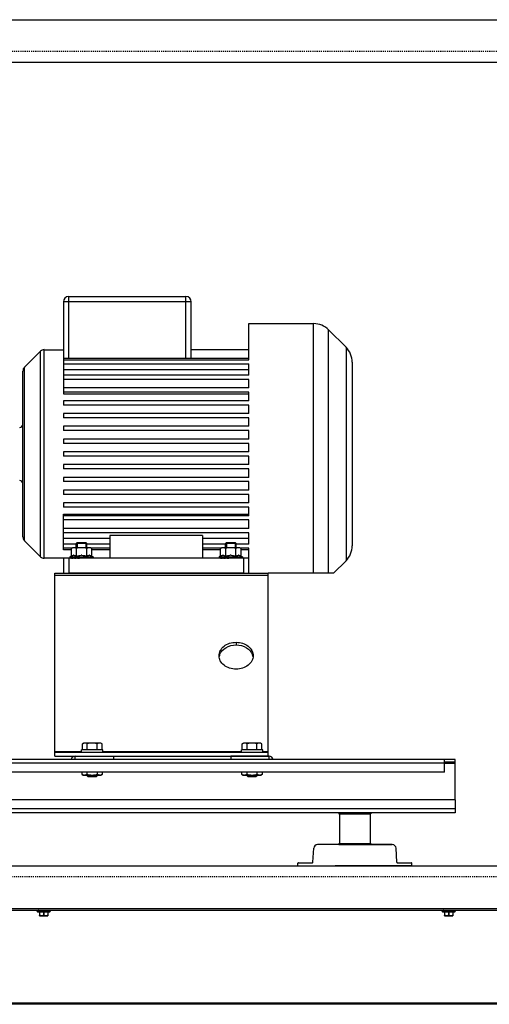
# Model space of a CAD drawing. Header units: millimetres. Extents: x -56303 to -45239, y -20463 to -4540.
# Tile 159 of 256: x -49496 to -49452, y -15368 to -15276. Entities that reach past the tile are written whole.
import ezdxf

# ---------------------------------------------------------------- set-up
doc = ezdxf.new("R2010")
doc.units = ezdxf.units.MM
doc.linetypes.add('Dashed3cust', pattern=[2, 1, -1])
doc.layers.add('_HVAC_podkład', color=8, linetype='Continuous')
doc.layers.add('_HVAC_urzadzenia', color=220, linetype='Continuous', lineweight=35)

# ---------------------------------------------------------------- blocks, each defined once
blk = doc.blocks.new('A$C69557CD5')
at = {"lineweight": -3}
for p, q in [((384.56, 925), (2974.56, 925)), ((386.56, 885), (2972.56, 885)), ((386.56, 130), (2972.56, 130)), ((384.56, 90), (2974.56, 90))]:
    blk.add_line(p, q, dxfattribs=at)
at = {"linetype": 'Dashed3cust', "lineweight": -3}
for p, q in [((1149.68, 895.31), (1844.44, 895.31)), ((1844.44, 119.69), (1149.68, 119.69))]:
    blk.add_line(p, q, dxfattribs=at)
at = {"linetype": 'Continuous', "lineweight": -3}
for p, q in [((1318.07, 660), (1318.07, 573.49)), ((1438.07, 660), (1318.07, 660)), ((1323.07, 606.91), (1323.07, 665)), ((1323.07, 665), (1433.07, 665)), ((1433.07, 606.91), (1433.07, 665)), ((1438.07, 606.91), (1438.07, 660)), ((1492.07, 605.52), (1492.07, 639.5)), ((1492.07, 639.5), (1552.79, 639.5)), ((1552.79, 405), (1552.79, 639.5)), ((1566.93, 633.64), (1583.21, 617.36)), ((1566.93, 405), (1566.93, 633.64)), ((1296.61, 613.54), (1281.54, 598.46)), ((1296.61, 420.46), (1296.61, 613.54)), ((1300.14, 419), (1300.14, 615)), ((1300.14, 615), (1318.07, 615)), ((1492.07, 615), (1438.07, 615)), ((1583.21, 617.36), (1583.21, 416.64)), ((1318.07, 606.91), (1492.07, 606.91)), ((1318.07, 605.52), (1492.07, 605.52)), ((1318.07, 601.67), (1492.07, 601.67)), ((1492.07, 591), (1492.07, 601.67)), ((1589.07, 603.22), (1589.07, 430.78)), ((1280.07, 439.07), (1280.07, 594.93)), ((1281.54, 435.54), (1281.54, 598.46)), ((1318.07, 596.31), (1492.07, 596.31)), ((1492.07, 591), (1318.07, 591)), ((1492.07, 587), (1318.07, 587)), ((1492.07, 579), (1492.07, 587)), ((1492.07, 579), (1318.07, 579)), ((1492.07, 575), (1318.07, 575)), ((1492.07, 567), (1492.07, 575)), ((1318.07, 573.49), (1492.07, 573.49)), ((1318.07, 567), (1318.07, 563)), ((1492.07, 567), (1318.07, 567)), ((1492.07, 563), (1318.07, 563)), ((1318.07, 555), (1318.07, 551)), ((1492.07, 555), (1318.07, 555)), ((1492.07, 555), (1492.07, 563)), ((1492.07, 551), (1318.07, 551)), ((1492.07, 543), (1492.07, 551)), ((1318.07, 543), (1318.07, 539)), ((1492.07, 543), (1318.07, 543)), ((1492.07, 539), (1318.07, 539)), ((1492.07, 531), (1492.07, 539)), ((1318.07, 531), (1318.07, 527)), ((1492.07, 531), (1318.07, 531)), ((1492.07, 527), (1318.07, 527)), ((1318.07, 519), (1318.07, 515)), ((1492.07, 519), (1318.07, 519)), ((1492.07, 519), (1492.07, 527)), ((1492.07, 515), (1318.07, 515)), ((1492.07, 507), (1492.07, 515)), ((1492.07, 507), (1318.07, 507)), ((1318.07, 507), (1318.07, 503)), ((1492.07, 503), (1318.07, 503)), ((1492.07, 495), (1492.07, 503)), ((1492.07, 495), (1318.07, 495)), ((1318.07, 495), (1318.07, 491)), ((1492.07, 491), (1318.07, 491)), ((1492.07, 483), (1492.07, 491)), ((1492.07, 483), (1318.07, 483)), ((1318.07, 483), (1318.07, 479)), ((1492.07, 479), (1318.07, 479)), ((1492.07, 471), (1492.07, 479)), ((1492.07, 471), (1318.07, 471)), ((1318.07, 471), (1318.07, 467)), ((1492.07, 467), (1318.07, 467)), ((1492.07, 459), (1492.07, 467)), ((1318.07, 460.51), (1492.07, 460.51)), ((1318.07, 427.09), (1318.07, 460.51)), ((1492.07, 459), (1318.07, 459)), ((1492.07, 455), (1318.07, 455)), ((1492.07, 447), (1492.07, 455)), ((1492.07, 447), (1318.07, 447)), ((1296.61, 420.46), (1281.54, 435.54)), ((1492.07, 443), (1318.07, 443)), ((1361.57, 437.69), (1318.07, 437.69)), ((1448.57, 440.3), (1361.57, 440.3)), ((1361.57, 440.3), (1361.57, 419)), ((1448.57, 440.3), (1448.57, 419)), ((1492.07, 437.69), (1448.57, 437.69)), ((1492.07, 432.33), (1492.07, 443)), ((1330.07, 432.33), (1318.07, 432.33)), ((1325.84, 428.48), (1318.07, 428.48)), ((1325.26, 427.09), (1318.07, 427.09)), ((1325.26, 428.14), (1326.57, 428.9)), ((1325.26, 428.14), (1325.26, 421.05)), ((1343.57, 428.9), (1326.57, 428.9)), ((1330.07, 433), (1331.07, 434)), ((1340.07, 433), (1330.07, 433)), ((1330.07, 428.9), (1330.07, 433)), ((1330.16, 428.14), (1330.16, 421.05)), ((1331.07, 434), (1339.07, 434)), ((1331.07, 434), (1331.07, 428.9)), ((1339.07, 434), (1339.07, 428.9)), ((1340.07, 433), (1339.07, 434)), ((1339.98, 421.05), (1339.98, 428.14)), ((1340.07, 428.9), (1340.07, 433)), ((1361.57, 432.33), (1340.07, 432.33)), ((1344.89, 428.14), (1343.57, 428.9)), ((1361.57, 428.48), (1344.3, 428.48)), ((1344.89, 421.05), (1344.89, 428.14)), ((1361.57, 427.09), (1344.89, 427.09)), ((1470.07, 432.33), (1448.57, 432.33)), ((1465.84, 428.48), (1448.57, 428.48)), ((1465.26, 427.09), (1448.57, 427.09)), ((1465.26, 428.14), (1466.57, 428.9)), ((1465.26, 428.14), (1465.26, 421.05)), ((1483.57, 428.9), (1466.57, 428.9)), ((1470.07, 433), (1471.07, 434)), ((1470.07, 428.9), (1470.07, 433)), ((1480.07, 433), (1470.07, 433)), ((1470.16, 428.14), (1470.16, 421.05)), ((1471.07, 434), (1471.07, 428.9)), ((1471.07, 434), (1479.07, 434)), ((1479.07, 434), (1479.07, 428.9)), ((1480.07, 433), (1479.07, 434)), ((1479.98, 421.05), (1479.98, 428.14)), ((1480.07, 428.9), (1480.07, 433)), ((1492.07, 432.33), (1480.07, 432.33)), ((1484.89, 428.14), (1483.57, 428.9)), ((1492.07, 428.48), (1484.3, 428.48)), ((1484.89, 421.05), (1484.89, 428.14)), ((1492.07, 427.09), (1484.89, 427.09)), ((1492.07, 405), (1492.07, 428.48)), ((1492.07, 419), (1300.14, 419)), ((1318.07, 419), (1318.07, 405)), ((1323.07, 419), (1323.07, 405)), ((1325.26, 421.05), (1324.17, 420.42)), ((1324.17, 420.42), (1345.97, 420.42)), ((1324.17, 420.42), (1324.17, 419.3)), ((1324.17, 419.3), (1345.97, 419.3)), ((1324.92, 419.3), (1324.92, 419)), ((1325.53, 419.3), (1325.53, 419)), ((1327.3, 419.3), (1327.3, 419)), ((1327.92, 421.8), (1327.5, 421.8)), ((1330, 419.3), (1330, 419)), ((1333.31, 419.3), (1333.31, 419)), ((1335.48, 421.8), (1334.66, 421.8)), ((1336.07, 419.16), (1336.07, 419.01)), ((1336.73, 419.3), (1336.73, 419.25)), ((1336.83, 419.3), (1336.83, 419)), ((1339.84, 419.3), (1339.84, 419.25)), ((1340.15, 419.3), (1340.15, 419)), ((1342.64, 421.8), (1342.23, 421.8)), ((1342.38, 419.3), (1342.38, 419.25)), ((1342.85, 419.3), (1342.85, 419)), ((1344.03, 419.3), (1344.03, 419.25)), ((1344.61, 419.3), (1344.61, 419)), ((1344.89, 421.05), (1345.97, 420.42)), ((1344.91, 419.3), (1344.91, 419.04)), ((1345.22, 419.3), (1345.22, 419)), ((1345.97, 420.42), (1345.97, 419.3)), ((1465.26, 421.05), (1464.17, 420.42)), ((1464.17, 420.42), (1464.17, 419.3)), ((1464.17, 420.42), (1485.97, 420.42)), ((1464.17, 419.3), (1485.97, 419.3)), ((1464.92, 419.3), (1464.92, 419)), ((1465.53, 419.3), (1465.53, 419)), ((1467.3, 419.3), (1467.3, 419)), ((1467.92, 421.8), (1467.5, 421.8)), ((1470, 419.3), (1470, 419)), ((1473.31, 419.3), (1473.31, 419)), ((1475.48, 421.8), (1474.66, 421.8)), ((1476.07, 419.16), (1476.07, 419.01)), ((1476.73, 419.3), (1476.73, 419.25)), ((1476.83, 419.3), (1476.83, 419)), ((1479.84, 419.3), (1479.84, 419.25)), ((1480.15, 419.3), (1480.15, 419)), ((1482.64, 421.8), (1482.23, 421.8)), ((1482.38, 419.3), (1482.38, 419.25)), ((1482.85, 419.3), (1482.85, 419)), ((1484.03, 419.3), (1484.03, 419.25)), ((1484.61, 419.3), (1484.61, 419)), ((1484.89, 421.05), (1485.97, 420.42)), ((1484.91, 419.3), (1484.91, 419.04)), ((1485.22, 419.3), (1485.22, 419)), ((1485.97, 420.42), (1485.97, 419.3)), ((1487.07, 419), (1487.07, 405)), ((1571.57, 405), (1583.21, 416.64)), ((1310.07, 405), (1510.07, 405)), ((1310.07, 233), (1310.07, 405)), ((1310.07, 403.07), (1510.07, 403.07)), ((1487.07, 405), (1323.07, 405)), ((1510.07, 233), (1510.07, 405)), ((1571.57, 405), (1510.07, 405)), ((1480.07, 340.11), (1480.07, 337.65)), ((1335.83, 244.69), (1337.07, 245.4)), ((1335.83, 239), (1335.83, 244.69)), ((1353.07, 245.4), (1337.07, 245.4)), ((1340.45, 239), (1340.45, 244.69)), ((1349.69, 239), (1349.69, 244.69)), ((1354.31, 244.69), (1353.07, 245.4)), ((1354.31, 239), (1354.31, 244.69)), ((1485.83, 244.69), (1487.07, 245.4)), ((1485.83, 239), (1485.83, 244.69)), ((1503.07, 245.4), (1487.07, 245.4)), ((1490.45, 239), (1490.45, 244.69)), ((1499.69, 239), (1499.69, 244.69)), ((1504.31, 244.69), (1503.07, 245.4)), ((1504.31, 239), (1504.31, 244.69)), ((1310.07, 237.39), (1335.07, 237.39)), ((1310.07, 237), (1510.07, 237)), ((1310.07, 233), (1510.07, 233)), ((1329.07, 233), (1365.07, 233)), ((1329.07, 230), (1329.07, 233)), ((1355.07, 239), (1335.07, 239)), ((1335.07, 237), (1335.07, 239)), ((1355.07, 237), (1355.07, 239)), ((1355.07, 237.39), (1485.07, 237.39)), ((1365.07, 233), (1365.07, 230)), ((1511.07, 233), (1475.07, 233)), ((1475.07, 233), (1475.07, 230)), ((1505.07, 239), (1485.07, 239)), ((1485.07, 237), (1485.07, 239)), ((1505.07, 237), (1505.07, 239)), ((1505.07, 237.39), (1510.07, 237.39)), ((1511.07, 230), (1511.07, 233)), ((1675.57, 226.5), (995.57, 226.5)), ((1685.57, 230), (1145.06, 230)), ((1675.57, 218), (1675.57, 230)), ((1685.57, 227.5), (1675.57, 227.5)), ((1675.57, 226.5), (1685.57, 226.5)), ((1685.57, 192), (1685.57, 230)), ((1675.57, 218), (995.57, 218)), ((1335.26, 218), (1335.26, 216.16)), ((1335.26, 216.16), (1336.57, 215.4)), ((1336.57, 215.4), (1353.57, 215.4)), ((1340.07, 215.4), (1340.07, 215)), ((1340.07, 215), (1350.07, 215)), ((1340.07, 215), (1341.07, 214)), ((1340.16, 218), (1340.16, 216.16)), ((1341.07, 214), (1341.07, 215.4)), ((1341.07, 214), (1349.07, 214)), ((1349.07, 214), (1349.07, 215.4)), ((1350.07, 215), (1349.07, 214)), ((1349.98, 216.16), (1349.98, 218)), ((1350.07, 215.4), (1350.07, 215)), ((1354.89, 216.16), (1353.57, 215.4)), ((1354.89, 216.16), (1354.89, 218)), ((1485.26, 218), (1485.26, 216.16)), ((1485.26, 216.16), (1486.57, 215.4)), ((1486.57, 215.4), (1503.57, 215.4)), ((1490.07, 215.4), (1490.07, 215)), ((1490.07, 215), (1500.07, 215)), ((1490.07, 215), (1491.07, 214)), ((1490.16, 218), (1490.16, 216.16)), ((1491.07, 214), (1491.07, 215.4)), ((1491.07, 214), (1499.07, 214)), ((1499.07, 214), (1499.07, 215.4)), ((1500.07, 215), (1499.07, 214)), ((1499.98, 216.16), (1499.98, 218)), ((1500.07, 215.4), (1500.07, 215)), ((1504.89, 216.16), (1503.57, 215.4)), ((1504.89, 216.16), (1504.89, 218)), ((1685.57, 192), (985.57, 192)), ((1685.57, 192), (1685.57, 180)), ((1685.57, 183.5), (985.57, 183.5)), ((1685.57, 180), (985.57, 180)), ((1576.53, 180), (1606.53, 180)), ((1576.53, 180), (1576.53, 179)), ((1576.53, 179), (1606.53, 179)), ((1577.03, 179), (1577.03, 151)), ((1606.03, 179), (1606.03, 151)), ((1606.53, 180), (1606.53, 179)), ((1626.66, 150), (1556.4, 150)), ((1576.53, 151), (1576.53, 150)), ((1576.53, 151), (1606.53, 151)), ((1576.53, 150), (1606.53, 150)), ((1601.53, 150), (1626.66, 150)), ((1606.53, 151), (1606.53, 150)), ((1552.22, 133.47), (1552.91, 146.68)), ((1630.85, 133.47), (1630.16, 146.68)), ((1538.03, 130), (1538.17, 132.53)), ((1538.03, 130), (1572.95, 130)), ((1538.67, 133), (1551.72, 133)), ((1645.03, 130), (1573.15, 130)), ((1631.35, 133), (1644.4, 133)), ((1645.03, 130), (1644.9, 132.53)), ((879.56, 90), (2479.56, 90)), ((879.56, 88.5), (2479.56, 88.5)), ((1294.61, 88.23), (929.51, 88.23)), ((1294.27, 87.7), (1293.56, 87.7)), ((1293.56, 87.3), (1293.56, 87.7)), ((1293.56, 87.3), (1305.56, 87.3)), ((1294.39, 88), (1293.86, 88)), ((1293.86, 87), (1305.26, 87)), ((1294.33, 87.92), (1294.37, 87.97)), ((1294.37, 87.97), (1294.46, 88.07)), ((1294.46, 88.07), (1294.55, 88.17)), ((1294.55, 88.17), (1294.65, 88.27)), ((1294.65, 88.27), (1294.75, 88.38)), ((1294.75, 88.38), (1294.8, 88.43)), ((1300.61, 87.7), (1294.78, 87.7)), ((1300.48, 88), (1295.13, 88)), ((1295.56, 87), (1295.56, 83.3)), ((1295.71, 83.5), (1295.56, 83.5)), ((1295.71, 87), (1295.71, 83.5)), ((1296.44, 83.3), (1298.68, 83.3)), ((1299.41, 87), (1299.41, 83.5)), ((1299.71, 83.5), (1299.41, 83.5)), ((1299.71, 87), (1299.71, 83.5)), ((1300.44, 83.3), (1302.68, 83.3)), ((1301.34, 88.48), (1301.45, 88.29)), ((1301.45, 88.29), (1301.62, 87.98)), ((1305.5, 87.7), (1301.53, 87.7)), ((1305.2, 88), (1301.61, 88)), ((1303.41, 87), (1303.41, 83.5)), ((1303.56, 83.5), (1303.41, 83.5)), ((1303.56, 87), (1303.56, 83.3)), ((2053.58, 88.23), (1305.54, 88.23)), ((1305.54, 87.89), (1305.54, 87.9)), ((1305.54, 87.89), (1305.54, 87.9)), ((1305.56, 88.1), (1305.56, 88.09)), ((1305.56, 88.1), (1305.56, 88.03)), ((1305.56, 88.03), (1305.56, 87.3)), ((1674.27, 87.7), (1673.56, 87.7)), ((1673.56, 87.3), (1673.56, 87.7)), ((1673.56, 87.3), (1685.56, 87.3)), ((1674.39, 88), (1673.86, 88)), ((1673.86, 87), (1685.26, 87)), ((1674.33, 87.92), (1674.37, 87.97)), ((1674.37, 87.97), (1674.46, 88.07)), ((1674.46, 88.07), (1674.55, 88.17)), ((1674.55, 88.17), (1674.65, 88.27)), ((1674.65, 88.27), (1674.75, 88.38)), ((1674.75, 88.38), (1674.8, 88.43)), ((1680.61, 87.7), (1674.78, 87.7)), ((1680.48, 88), (1675.13, 88)), ((1675.56, 87), (1675.56, 83.3)), ((1675.71, 83.5), (1675.56, 83.5)), ((1675.71, 87), (1675.71, 83.5)), ((1676.44, 83.3), (1678.68, 83.3)), ((1679.41, 87), (1679.41, 83.5)), ((1679.71, 83.5), (1679.41, 83.5)), ((1679.71, 87), (1679.71, 83.5)), ((1680.44, 83.3), (1682.68, 83.3)), ((1681.34, 88.48), (1681.45, 88.29)), ((1681.45, 88.29), (1681.62, 87.98)), ((1685.5, 87.7), (1681.53, 87.7)), ((1685.2, 88), (1681.61, 88)), ((1683.41, 87), (1683.41, 83.5)), ((1683.56, 83.5), (1683.41, 83.5)), ((1683.56, 87), (1683.56, 83.3)), ((1685.54, 87.89), (1685.54, 87.9)), ((1685.54, 87.89), (1685.54, 87.9)), ((1685.56, 88.1), (1685.56, 88.09)), ((1685.56, 88.1), (1685.56, 88.03)), ((1685.56, 88.03), (1685.56, 87.3)), ((1295.72, 83.04), (1296.48, 83.04)), ((1295.86, 83), (1303.26, 83)), ((1298.8, 83.04), (1300.32, 83.04)), ((1302.65, 83.04), (1303.4, 83.04)), ((1675.72, 83.04), (1676.48, 83.04)), ((1675.86, 83), (1683.26, 83)), ((1678.8, 83.04), (1680.32, 83.04)), ((1682.65, 83.04), (1683.4, 83.04)), ((2477.56, 1.06), (881.56, 1.06)), ((2477.56, 0), (881.56, 0))]:
    blk.add_line(p, q, dxfattribs=at)
for centre, major_axis, start_param, end_param in [((1323.07, 660), (3.54, 3.54), 0.785398, 2.356194), ((1433.07, 660), (3.54, 3.54), 5.497787, 7.068583), ((1552.79, 619.5), (14.14, 14.14), 0, 0.785398), ((1300.14, 610), (3.54, 3.54), 0.785398, 1.570796), ((1569.07, 603.22), (14.14, 14.14), 5.497787, 6.283185), ((1285.07, 594.93), (3.54, 3.54), 1.570796, 2.356194), ((1277.07, 545), (2.12, 2.12), 3.926991, 5.497787), ((1277.07, 489), (-2.12, 2.12), 3.926991, 5.497787), ((1285.07, 439.07), (-3.54, 3.54), 0.785398, 1.570796), ((1569.07, 430.78), (-14.14, 14.14), 3.141593, 3.926991), ((1300.14, 424), (-3.54, 3.54), 1.570796, 2.356194), ((1474.42, 324.96), (7.32, 7.32), 2.028741, 2.190399), ((1485.72, 324.96), (-7.32, 7.32), 4.092787, 4.254444), ((1329.07, 229), (2.83, 2.83), 0.785398, 2.10253), ((1511.07, 229), (-2.83, 2.83), 4.180655, 5.497787), ((1556.4, 146.5), (2.47, 2.47), 0.785398, 2.303835), ((1626.66, 146.5), (-2.47, 2.47), 3.979351, 5.497787), ((1538.67, 132.5), (0.354, 0.354), 0.785398, 2.303835), ((1551.72, 133.5), (0.354, 0.354), 3.926991, 5.445427), ((1631.35, 133.5), (-0.354, 0.354), 0.837758, 2.356194), ((1644.4, 132.5), (-0.354, 0.354), 3.979351, 5.497787), ((1293.86, 87.7), (-0.212, 0.212), -0.785398, 0.785398), ((1293.86, 87.3), (0.212, 0.212), 2.356194, 3.926991), ((1317.22, 95.94), (16.91, 16.91), 2.690859, 2.708179), ((1318.68, 96.04), (-17.6, 17.6), 1.093248, 1.114402), ((1295.13, 87.8), (0.138, 0.138), 0.785425, 0.815519), ((1295.86, 83.3), (0.212, 0.212), 2.356194, 3.926991), ((1277.55, 127.34), (-32.2, 32.2), 2.883964, 2.905406), ((1276.27, 131.82), (-35.63, 35.63), 2.860334, 2.876135), ((1229.72, 46.46), (-58.56, 58.56), 4.448301, 4.453742), ((1303.26, 83.3), (-0.212, 0.212), 2.356194, 3.926991), ((1305.2, 87.7), (0.211, 0.211), 0.715777, 0.785702), ((1305.26, 87.3), (-0.212, 0.212), 2.356194, 3.926991), ((1303.67, 88.16), (1.34, 1.34), 5.249164, 5.354068), ((1303.75, 88.15), (-1.28, 1.28), 3.787579, 3.891632), ((1289.35, 87.9), (-11.47, 11.47), 3.933588, 3.93869), ((1289.32, 87.9), (-11.48, 11.48), 3.926987, 3.933588), ((1673.86, 87.7), (0.212, 0.212), 0.785398, 2.356194), ((1673.86, 87.3), (-0.212, 0.212), 0.785398, 2.356194), ((1697.22, 95.94), (16.91, 16.91), 2.690859, 2.708179), ((1698.68, 96.04), (-17.6, 17.6), 1.093248, 1.114402), ((1675.13, 87.8), (0.138, 0.138), 0.785425, 0.815519), ((1675.86, 83.3), (-0.212, 0.212), 0.785398, 2.356194), ((1657.55, 127.34), (-32.2, 32.2), 2.883964, 2.905406), ((1656.27, 131.82), (-35.63, 35.63), 2.860334, 2.876135), ((1609.72, 46.46), (-58.56, 58.56), 4.448301, 4.453742), ((1683.26, 83.3), (0.212, 0.212), 3.926991, 5.497787), ((1685.2, 87.7), (0.211, 0.211), 0.715777, 0.785702), ((1685.26, 87.3), (0.212, 0.212), 3.926991, 5.497787), ((1683.67, 88.16), (1.34, 1.34), 5.249164, 5.354068), ((1683.75, 88.15), (-1.28, 1.28), 3.787579, 3.891632), ((1669.35, 87.9), (11.47, 11.47), 5.504384, 5.509486), ((1669.32, 87.9), (11.48, 11.48), 5.497783, 5.504384), ((1277.69, 84.18), (12.78, 12.78), 5.434386, 5.445677), ((1323.31, 84.28), (14.1, 14.1), 2.408455, 2.418684), ((1657.69, 84.18), (12.78, 12.78), 5.434386, 5.445677), ((1703.31, 84.28), (-14.1, 14.1), 0.837659, 0.847888)]:
    blk.add_ellipse(centre, major_axis=major_axis, ratio=1, start_param=start_param, end_param=end_param, dxfattribs=at)
at = {"linetype": 'Continuous', "lineweight": -3, "extrusion": (0, 0, -1)}
for centre, major_axis, ratio, start_param, end_param in [((1330, 419.04), (5.07, 0.22), 0.115174, 3.436334, 3.642312), ((1330.3, 419.04), (5.07, 0.4), 0.093471, 3.78794, 4.085626), ((1331.18, 419.04), (5.07, 0.54), 0.060703, 4.136043, 4.482667), ((1332.53, 419.04), (5.07, 0.61), 0.021014, 4.481172, 4.86827), ((1335.07, 419.25), (5.75, 0.7), 0.021014, 4.191332, 4.403264), ((1334.19, 419.04), (5.07, 0.61), 0.021014, 1.04974, 1.458032), ((1335.95, 419.04), (5.07, 0.54), 0.060703, 0.704611, 1.112903), ((1337.61, 419.04), (5.07, 0.4), 0.093471, 0.356508, 0.764801), ((1338.96, 419.04), (5.07, 0.22), 0.115174, 0.004902, 0.413194), ((1470, 419.04), (5.07, 0.22), 0.115174, 3.436334, 3.642312), ((1470.3, 419.04), (5.07, 0.4), 0.093471, 3.78794, 4.085626), ((1471.18, 419.04), (5.07, 0.54), 0.060703, 4.136043, 4.482667), ((1472.53, 419.04), (5.07, 0.61), 0.021014, 4.481172, 4.86827), ((1475.07, 419.25), (5.75, 0.7), 0.021014, 4.191332, 4.403264), ((1474.19, 419.04), (5.07, 0.61), 0.021014, 1.04974, 1.458032), ((1475.95, 419.04), (5.07, 0.54), 0.060703, 0.704611, 1.112903), ((1477.61, 419.04), (5.07, 0.4), 0.093471, 0.356508, 0.764801), ((1478.96, 419.04), (5.07, 0.22), 0.115174, 0.004902, 0.413194), ((1299.56, 88.5), (-1.79, 4.27), 0.408882, -1.516664, -1.400936), ((1299.56, 88.5), (2.49, 1.4), 0.136294, 1.33319, 1.686932), ((1299.56, 88.5), (-2.5, 0), 0.57735, 3.141593, 3.495334), ((1679.56, 88.5), (-1.79, 4.27), 0.408882, -1.516664, -1.400936), ((1679.56, 88.5), (2.49, 1.4), 0.136294, 1.33319, 1.686932), ((1679.56, 88.5), (-2.5, 0), 0.57735, 3.141593, 3.495334)]:
    blk.add_ellipse(centre, major_axis=major_axis, ratio=ratio, start_param=start_param, end_param=end_param, dxfattribs=at)
at = {"linetype": 'Continuous', "lineweight": -3}
for points, knots in [([(1327.71, 428.9), (1327.29, 428.9), (1326.42, 428.74), (1325.64, 428.36), (1325.26, 428.14)], [0, 0, 0, 0, 0.485069, 1, 1, 1, 1]), ([(1330.16, 428.14), (1329.78, 428.36), (1329, 428.74), (1328.13, 428.9), (1327.71, 428.9)], [0, 0, 0, 0, 0.514931, 1, 1, 1, 1]), ([(1335.07, 428.9), (1334.24, 428.9), (1332.58, 428.76), (1330.96, 428.37), (1330.16, 428.14)], [0, 0, 0, 0, 0.499896, 1, 1, 1, 1]), ([(1339.98, 428.14), (1339.18, 428.37), (1337.56, 428.76), (1335.9, 428.9), (1335.07, 428.9)], [0, 0, 0, 0, 0.500104, 1, 1, 1, 1]), ([(1342.43, 428.9), (1342.01, 428.9), (1341.15, 428.74), (1340.36, 428.36), (1339.98, 428.14)], [0, 0, 0, 0, 0.485069, 1, 1, 1, 1]), ([(1344.89, 428.14), (1344.5, 428.36), (1343.72, 428.74), (1342.85, 428.9), (1342.43, 428.9)], [0, 0, 0, 0, 0.514931, 1, 1, 1, 1]), ([(1467.71, 428.9), (1467.29, 428.9), (1466.42, 428.74), (1465.64, 428.36), (1465.26, 428.14)], [0, 0, 0, 0, 0.485069, 1, 1, 1, 1]), ([(1470.16, 428.14), (1469.78, 428.36), (1469, 428.74), (1468.13, 428.9), (1467.71, 428.9)], [0, 0, 0, 0, 0.514931, 1, 1, 1, 1]), ([(1475.07, 428.9), (1474.24, 428.9), (1472.58, 428.76), (1470.96, 428.37), (1470.16, 428.14)], [0, 0, 0, 0, 0.499896, 1, 1, 1, 1]), ([(1479.98, 428.14), (1479.18, 428.37), (1477.56, 428.76), (1475.9, 428.9), (1475.07, 428.9)], [0, 0, 0, 0, 0.500104, 1, 1, 1, 1]), ([(1482.43, 428.9), (1482.01, 428.9), (1481.15, 428.74), (1480.36, 428.36), (1479.98, 428.14)], [0, 0, 0, 0, 0.485069, 1, 1, 1, 1]), ([(1484.89, 428.14), (1484.5, 428.36), (1483.72, 428.74), (1482.85, 428.9), (1482.43, 428.9)], [0, 0, 0, 0, 0.514931, 1, 1, 1, 1]), ([(1325.26, 421.05), (1325.61, 421.25), (1326.33, 421.6), (1327.12, 421.78), (1327.5, 421.8)], [0, 0, 0, 0, 0.514327, 1, 1, 1, 1]), ([(1327.92, 421.8), (1328.3, 421.78), (1329.09, 421.6), (1329.81, 421.25), (1330.16, 421.05)], [0, 0, 0, 0, 0.485673, 1, 1, 1, 1]), ([(1330.16, 421.05), (1330.89, 421.26), (1332.38, 421.62), (1333.9, 421.78), (1334.66, 421.8)], [0, 0, 0, 0, 0.500083, 1, 1, 1, 1]), ([(1335.48, 421.8), (1336.24, 421.78), (1337.76, 421.62), (1339.25, 421.26), (1339.98, 421.05)], [0, 0, 0, 0, 0.499917, 1, 1, 1, 1]), ([(1339.98, 421.05), (1340.33, 421.25), (1341.05, 421.6), (1341.84, 421.78), (1342.23, 421.8)], [0, 0, 0, 0, 0.514327, 1, 1, 1, 1]), ([(1342.64, 421.8), (1343.02, 421.78), (1343.81, 421.6), (1344.53, 421.25), (1344.89, 421.05)], [0, 0, 0, 0, 0.485673, 1, 1, 1, 1]), ([(1465.26, 421.05), (1465.61, 421.25), (1466.33, 421.6), (1467.12, 421.78), (1467.5, 421.8)], [0, 0, 0, 0, 0.514327, 1, 1, 1, 1]), ([(1467.92, 421.8), (1468.3, 421.78), (1469.09, 421.6), (1469.81, 421.25), (1470.16, 421.05)], [0, 0, 0, 0, 0.485673, 1, 1, 1, 1]), ([(1470.16, 421.05), (1470.89, 421.26), (1472.38, 421.62), (1473.9, 421.78), (1474.66, 421.8)], [0, 0, 0, 0, 0.500083, 1, 1, 1, 1]), ([(1475.48, 421.8), (1476.24, 421.78), (1477.76, 421.62), (1479.25, 421.26), (1479.98, 421.05)], [0, 0, 0, 0, 0.499917, 1, 1, 1, 1]), ([(1479.98, 421.05), (1480.33, 421.25), (1481.05, 421.6), (1481.84, 421.78), (1482.23, 421.8)], [0, 0, 0, 0, 0.514327, 1, 1, 1, 1]), ([(1482.64, 421.8), (1483.02, 421.78), (1483.81, 421.6), (1484.53, 421.25), (1484.89, 421.05)], [0, 0, 0, 0, 0.485673, 1, 1, 1, 1]), ([(1464.07, 327.47), (1464.07, 329.13), (1464.99, 332.63), (1468.68, 336.8), (1473.95, 339.49), (1478, 340.11), (1480.07, 340.11)], [0, 0, 0, 0, 0.22238, 0.461847, 0.72357, 1, 1, 1, 1]), ([(1464.62, 328.29), (1465.56, 331.08), (1470.25, 336.15), (1476.71, 337.65), (1480.07, 337.65)], [0, 0, 0, 0, 0.467345, 1, 1, 1, 1]), ([(1480.07, 340.11), (1482.14, 340.11), (1486.19, 339.49), (1491.46, 336.8), (1495.15, 332.63), (1496.07, 329.13), (1496.07, 327.47)], [0, 0, 0, 0, 0.27643, 0.538153, 0.77762, 1, 1, 1, 1]), ([(1480.07, 337.65), (1483.43, 337.65), (1489.89, 336.15), (1494.58, 331.08), (1495.53, 328.29)], [0, 0, 0, 0, 0.532655, 1, 1, 1, 1]), ([(1480.07, 314.84), (1478, 314.84), (1473.95, 315.45), (1468.68, 318.15), (1464.99, 322.31), (1464.07, 325.81), (1464.07, 327.47)], [0, 0, 0, 0, 0.27643, 0.538153, 0.77762, 1, 1, 1, 1]), ([(1496.07, 327.47), (1496.07, 325.81), (1495.15, 322.31), (1491.46, 318.15), (1486.19, 315.45), (1482.14, 314.84), (1480.07, 314.84)], [0, 0, 0, 0, 0.22238, 0.461847, 0.72357, 1, 1, 1, 1]), ([(1338.14, 245.4), (1337.75, 245.4), (1336.93, 245.25), (1336.2, 244.89), (1335.83, 244.69)], [0, 0, 0, 0, 0.485069, 1, 1, 1, 1]), ([(1340.45, 244.69), (1340.09, 244.89), (1339.35, 245.25), (1338.54, 245.4), (1338.14, 245.4)], [0, 0, 0, 0, 0.514931, 1, 1, 1, 1]), ([(1345.07, 245.4), (1344.29, 245.4), (1342.73, 245.26), (1341.2, 244.9), (1340.45, 244.69)], [0, 0, 0, 0, 0.499896, 1, 1, 1, 1]), ([(1349.69, 244.69), (1348.94, 244.9), (1347.42, 245.26), (1345.85, 245.4), (1345.07, 245.4)], [0, 0, 0, 0, 0.500104, 1, 1, 1, 1]), ([(1352, 245.4), (1351.6, 245.4), (1350.79, 245.25), (1350.05, 244.89), (1349.69, 244.69)], [0, 0, 0, 0, 0.485069, 1, 1, 1, 1]), ([(1354.31, 244.69), (1353.95, 244.89), (1353.21, 245.25), (1352.39, 245.4), (1352, 245.4)], [0, 0, 0, 0, 0.514931, 1, 1, 1, 1]), ([(1488.14, 245.4), (1487.75, 245.4), (1486.93, 245.25), (1486.2, 244.89), (1485.83, 244.69)], [0, 0, 0, 0, 0.485069, 1, 1, 1, 1]), ([(1490.45, 244.69), (1490.09, 244.89), (1489.35, 245.25), (1488.54, 245.4), (1488.14, 245.4)], [0, 0, 0, 0, 0.514931, 1, 1, 1, 1]), ([(1495.07, 245.4), (1494.29, 245.4), (1492.73, 245.26), (1491.2, 244.9), (1490.45, 244.69)], [0, 0, 0, 0, 0.499896, 1, 1, 1, 1]), ([(1499.69, 244.69), (1498.94, 244.9), (1497.42, 245.26), (1495.85, 245.4), (1495.07, 245.4)], [0, 0, 0, 0, 0.500104, 1, 1, 1, 1]), ([(1502, 245.4), (1501.6, 245.4), (1500.79, 245.25), (1500.05, 244.89), (1499.69, 244.69)], [0, 0, 0, 0, 0.485069, 1, 1, 1, 1]), ([(1504.31, 244.69), (1503.95, 244.89), (1503.21, 245.25), (1502.39, 245.4), (1502, 245.4)], [0, 0, 0, 0, 0.514931, 1, 1, 1, 1]), ([(1335.26, 216.16), (1335.64, 215.94), (1336.42, 215.56), (1337.29, 215.4), (1337.71, 215.4)], [0, 0, 0, 0, 0.514931, 1, 1, 1, 1]), ([(1337.71, 215.4), (1338.13, 215.4), (1339, 215.56), (1339.78, 215.94), (1340.16, 216.16)], [0, 0, 0, 0, 0.485069, 1, 1, 1, 1]), ([(1340.16, 216.16), (1340.96, 215.93), (1342.58, 215.54), (1344.24, 215.4), (1345.07, 215.4)], [0, 0, 0, 0, 0.500104, 1, 1, 1, 1]), ([(1345.07, 215.4), (1345.9, 215.4), (1347.56, 215.54), (1349.18, 215.93), (1349.98, 216.16)], [0, 0, 0, 0, 0.499896, 1, 1, 1, 1]), ([(1349.98, 216.16), (1350.36, 215.94), (1351.15, 215.56), (1352.01, 215.4), (1352.43, 215.4)], [0, 0, 0, 0, 0.514931, 1, 1, 1, 1]), ([(1352.43, 215.4), (1352.85, 215.4), (1353.72, 215.56), (1354.5, 215.94), (1354.89, 216.16)], [0, 0, 0, 0, 0.485069, 1, 1, 1, 1]), ([(1485.26, 216.16), (1485.64, 215.94), (1486.42, 215.56), (1487.29, 215.4), (1487.71, 215.4)], [0, 0, 0, 0, 0.514931, 1, 1, 1, 1]), ([(1487.71, 215.4), (1488.13, 215.4), (1489, 215.56), (1489.78, 215.94), (1490.16, 216.16)], [0, 0, 0, 0, 0.485069, 1, 1, 1, 1]), ([(1490.16, 216.16), (1490.96, 215.93), (1492.58, 215.54), (1494.24, 215.4), (1495.07, 215.4)], [0, 0, 0, 0, 0.500104, 1, 1, 1, 1]), ([(1495.07, 215.4), (1495.9, 215.4), (1497.56, 215.54), (1499.18, 215.93), (1499.98, 216.16)], [0, 0, 0, 0, 0.499896, 1, 1, 1, 1]), ([(1499.98, 216.16), (1500.36, 215.94), (1501.15, 215.56), (1502.01, 215.4), (1502.43, 215.4)], [0, 0, 0, 0, 0.514931, 1, 1, 1, 1]), ([(1502.43, 215.4), (1502.85, 215.4), (1503.72, 215.56), (1504.5, 215.94), (1504.89, 216.16)], [0, 0, 0, 0, 0.485069, 1, 1, 1, 1]), ([(1294.33, 87.92), (1294.3, 87.89), (1294.27, 87.82), (1294.26, 87.74), (1294.27, 87.7)], [0, 0, 0, 0, 0.48431, 1, 1, 1, 1]), ([(1294.27, 87.7), (1294.3, 87.73), (1294.42, 87.87), (1294.54, 87.99), (1294.64, 88.09)], [0, 0, 0, 0, 0.241144, 1, 1, 1, 1]), ([(1294.8, 88.43), (1294.78, 88.4), (1294.74, 88.35), (1294.68, 88.24), (1294.65, 88.15), (1294.64, 88.09)], [0, 0, 0, 0, 0.247797, 0.500066, 1, 1, 1, 1]), ([(1295.12, 88), (1295.08, 88), (1295.01, 87.97), (1294.91, 87.9), (1294.83, 87.81), (1294.79, 87.74), (1294.78, 87.7)], [0, 0, 0, 0, 0.229724, 0.486785, 0.749143, 1, 1, 1, 1]), ([(1294.95, 88.5), (1294.92, 88.5), (1294.87, 88.48), (1294.82, 88.45), (1294.8, 88.43)], [0, 0, 0, 0, 0.477779, 1, 1, 1, 1]), ([(1295.56, 83.5), (1295.56, 83.47), (1295.57, 83.42), (1295.62, 83.32), (1295.68, 83.26), (1295.73, 83.24)], [0, 0, 0, 0, 0.247799, 0.497733, 1, 1, 1, 1]), ([(1295.72, 83.04), (1295.67, 83.06), (1295.59, 83.14), (1295.56, 83.25), (1295.56, 83.3)], [0, 0, 0, 0, 0.502083, 1, 1, 1, 1]), ([(1295.71, 83.5), (1295.7, 83.48), (1295.7, 83.44), (1295.69, 83.38), (1295.7, 83.32), (1295.71, 83.27), (1295.73, 83.24)], [0, 0, 0, 0, 0.30353, 0.446487, 0.580008, 1, 1, 1, 1]), ([(1296.44, 83.3), (1296.38, 83.31), (1296.13, 83.37), (1295.89, 83.44), (1295.71, 83.5)], [0, 0, 0, 0, 0.249398, 1, 1, 1, 1]), ([(1296.44, 83.3), (1296.44, 83.28), (1296.44, 83.26), (1296.43, 83.22), (1296.43, 83.18), (1296.44, 83.15), (1296.44, 83.11), (1296.45, 83.08), (1296.47, 83.05), (1296.48, 83.04)], [0, 0, 0, 0, 0.148689, 0.293836, 0.433014, 0.565355, 0.689392, 0.802574, 1, 1, 1, 1]), ([(1296.59, 83), (1296.58, 83), (1296.56, 83), (1296.53, 83.02), (1296.51, 83.05), (1296.47, 83.1), (1296.45, 83.19), (1296.44, 83.26), (1296.44, 83.3)], [0, 0, 0, 0, 0.082313, 0.173261, 0.278086, 0.398729, 0.681863, 1, 1, 1, 1]), ([(1299.41, 83.5), (1299.35, 83.48), (1299.11, 83.4), (1298.87, 83.34), (1298.68, 83.3)], [0, 0, 0, 0, 0.250674, 1, 1, 1, 1]), ([(1298.68, 83.3), (1298.68, 83.26), (1298.69, 83.19), (1298.71, 83.1), (1298.75, 83.05), (1298.77, 83.02), (1298.8, 83), (1298.82, 83), (1298.83, 83)], [0, 0, 0, 0, 0.318428, 0.601554, 0.722131, 0.826876, 0.917762, 1, 1, 1, 1]), ([(1298.8, 83.04), (1298.79, 83.05), (1298.76, 83.09), (1298.71, 83.17), (1298.69, 83.25), (1298.68, 83.3)], [0, 0, 0, 0, 0.211275, 0.456262, 1, 1, 1, 1]), ([(1299.41, 83.5), (1299.42, 83.47), (1299.44, 83.42), (1299.47, 83.35), (1299.51, 83.29), (1299.54, 83.25), (1299.56, 83.24)], [0, 0, 0, 0, 0.275227, 0.543554, 0.788942, 1, 1, 1, 1]), ([(1299.71, 83.5), (1299.7, 83.47), (1299.69, 83.42), (1299.65, 83.35), (1299.61, 83.29), (1299.58, 83.25), (1299.56, 83.24)], [0, 0, 0, 0, 0.275227, 0.543554, 0.788942, 1, 1, 1, 1]), ([(1300.44, 83.3), (1300.38, 83.31), (1300.13, 83.37), (1299.89, 83.44), (1299.71, 83.5)], [0, 0, 0, 0, 0.249387, 1, 1, 1, 1]), ([(1300.29, 83), (1300.3, 83), (1300.32, 83), (1300.35, 83.02), (1300.38, 83.05), (1300.41, 83.1), (1300.43, 83.19), (1300.44, 83.26), (1300.44, 83.3)], [0, 0, 0, 0, 0.082313, 0.173261, 0.278086, 0.398729, 0.681863, 1, 1, 1, 1]), ([(1300.44, 83.3), (1300.44, 83.28), (1300.44, 83.26), (1300.42, 83.22), (1300.41, 83.18), (1300.4, 83.15), (1300.38, 83.11), (1300.35, 83.08), (1300.33, 83.05), (1300.32, 83.04)], [0, 0, 0, 0, 0.137651, 0.27658, 0.413794, 0.545491, 0.670822, 0.789976, 1, 1, 1, 1]), ([(1300.48, 88), (1300.49, 88), (1300.5, 87.99), (1300.5, 87.98), (1300.5, 87.98)], [0, 0, 0, 0, 0.401454, 1, 1, 1, 1]), ([(1300.48, 88), (1300.48, 88), (1300.48, 88), (1300.48, 88), (1300.48, 88)], [0, 0, 0, 0, 0.211946, 1, 1, 1, 1]), ([(1300.5, 87.98), (1300.51, 87.96), (1300.53, 87.93), (1300.56, 87.86), (1300.59, 87.78), (1300.6, 87.73), (1300.61, 87.7)], [0, 0, 0, 0, 0.174122, 0.413225, 0.696391, 1, 1, 1, 1]), ([(1301.34, 88.48), (1301.35, 88.48), (1301.35, 88.45), (1301.36, 88.41), (1301.35, 88.37), (1301.35, 88.3), (1301.33, 88.2), (1301.32, 88.13), (1301.31, 88.09)], [0, 0, 0, 0, 0.073231, 0.170242, 0.285595, 0.414323, 0.697721, 1, 1, 1, 1]), ([(1301.32, 88.5), (1301.33, 88.5), (1301.33, 88.49), (1301.34, 88.49), (1301.34, 88.48)], [0, 0, 0, 0, 0.456452, 1, 1, 1, 1]), ([(1301.62, 87.98), (1301.62, 87.98), (1301.62, 87.96), (1301.62, 87.92), (1301.61, 87.86), (1301.58, 87.78), (1301.55, 87.73), (1301.53, 87.7)], [0, 0, 0, 0, 0.065094, 0.150922, 0.381423, 0.672392, 1, 1, 1, 1]), ([(1302.68, 83.3), (1302.68, 83.26), (1302.67, 83.19), (1302.65, 83.1), (1302.62, 83.05), (1302.59, 83.02), (1302.56, 83), (1302.54, 83), (1302.53, 83)], [0, 0, 0, 0, 0.318428, 0.601554, 0.722131, 0.826876, 0.917762, 1, 1, 1, 1]), ([(1302.65, 83.04), (1302.66, 83.05), (1302.67, 83.09), (1302.69, 83.17), (1302.69, 83.25), (1302.68, 83.3)], [0, 0, 0, 0, 0.196913, 0.434689, 1, 1, 1, 1]), ([(1303.41, 83.5), (1303.35, 83.48), (1303.11, 83.4), (1302.87, 83.34), (1302.68, 83.3)], [0, 0, 0, 0, 0.250689, 1, 1, 1, 1]), ([(1303.41, 83.5), (1303.42, 83.48), (1303.43, 83.44), (1303.43, 83.38), (1303.43, 83.32), (1303.41, 83.27), (1303.39, 83.24)], [0, 0, 0, 0, 0.30353, 0.446486, 0.580007, 1, 1, 1, 1]), ([(1303.56, 83.5), (1303.56, 83.47), (1303.55, 83.42), (1303.51, 83.32), (1303.44, 83.26), (1303.39, 83.24)], [0, 0, 0, 0, 0.247799, 0.497733, 1, 1, 1, 1]), ([(1303.56, 83.3), (1303.56, 83.27), (1303.55, 83.22), (1303.52, 83.14), (1303.47, 83.08), (1303.43, 83.05), (1303.4, 83.04)], [0, 0, 0, 0, 0.249017, 0.497956, 0.748404, 1, 1, 1, 1]), ([(1305.22, 88), (1305.23, 88.08), (1305.26, 88.25), (1305.26, 88.41), (1305.26, 88.5)], [0, 0, 0, 0, 0.502121, 1, 1, 1, 1]), ([(1305.22, 88), (1305.25, 87.99), (1305.33, 87.97), (1305.42, 87.91), (1305.49, 87.81), (1305.5, 87.73), (1305.5, 87.7)], [0, 0, 0, 0, 0.251965, 0.504193, 0.754006, 1, 1, 1, 1]), ([(1305.26, 88.5), (1305.28, 88.5), (1305.33, 88.49), (1305.39, 88.46), (1305.45, 88.41), (1305.5, 88.34), (1305.55, 88.23), (1305.56, 88.14), (1305.56, 88.1)], [0, 0, 0, 0, 0.128012, 0.255165, 0.381118, 0.50613, 0.75354, 1, 1, 1, 1]), ([(1674.33, 87.92), (1674.3, 87.89), (1674.27, 87.82), (1674.26, 87.74), (1674.27, 87.7)], [0, 0, 0, 0, 0.48431, 1, 1, 1, 1]), ([(1674.27, 87.7), (1674.3, 87.73), (1674.42, 87.87), (1674.54, 87.99), (1674.64, 88.09)], [0, 0, 0, 0, 0.241144, 1, 1, 1, 1]), ([(1674.8, 88.43), (1674.78, 88.4), (1674.74, 88.35), (1674.68, 88.24), (1674.65, 88.15), (1674.64, 88.09)], [0, 0, 0, 0, 0.247797, 0.500066, 1, 1, 1, 1]), ([(1675.12, 88), (1675.08, 88), (1675.01, 87.97), (1674.91, 87.9), (1674.83, 87.81), (1674.79, 87.74), (1674.78, 87.7)], [0, 0, 0, 0, 0.229724, 0.486785, 0.749143, 1, 1, 1, 1]), ([(1674.95, 88.5), (1674.92, 88.5), (1674.87, 88.48), (1674.82, 88.45), (1674.8, 88.43)], [0, 0, 0, 0, 0.477779, 1, 1, 1, 1]), ([(1675.56, 83.5), (1675.56, 83.47), (1675.57, 83.42), (1675.62, 83.32), (1675.68, 83.26), (1675.73, 83.24)], [0, 0, 0, 0, 0.247799, 0.497733, 1, 1, 1, 1]), ([(1675.72, 83.04), (1675.67, 83.06), (1675.59, 83.14), (1675.56, 83.25), (1675.56, 83.3)], [0, 0, 0, 0, 0.502083, 1, 1, 1, 1]), ([(1675.71, 83.5), (1675.7, 83.48), (1675.7, 83.44), (1675.69, 83.38), (1675.7, 83.32), (1675.71, 83.27), (1675.73, 83.24)], [0, 0, 0, 0, 0.30353, 0.446487, 0.580008, 1, 1, 1, 1]), ([(1676.44, 83.3), (1676.38, 83.31), (1676.13, 83.37), (1675.89, 83.44), (1675.71, 83.5)], [0, 0, 0, 0, 0.249398, 1, 1, 1, 1]), ([(1676.44, 83.3), (1676.44, 83.28), (1676.44, 83.26), (1676.43, 83.22), (1676.43, 83.18), (1676.44, 83.15), (1676.44, 83.11), (1676.45, 83.08), (1676.47, 83.05), (1676.48, 83.04)], [0, 0, 0, 0, 0.148689, 0.293836, 0.433014, 0.565355, 0.689392, 0.802574, 1, 1, 1, 1]), ([(1676.59, 83), (1676.58, 83), (1676.56, 83), (1676.53, 83.02), (1676.51, 83.05), (1676.47, 83.1), (1676.45, 83.19), (1676.44, 83.26), (1676.44, 83.3)], [0, 0, 0, 0, 0.082313, 0.173261, 0.278086, 0.398729, 0.681863, 1, 1, 1, 1]), ([(1679.41, 83.5), (1679.35, 83.48), (1679.11, 83.4), (1678.87, 83.34), (1678.68, 83.3)], [0, 0, 0, 0, 0.250674, 1, 1, 1, 1]), ([(1678.68, 83.3), (1678.68, 83.26), (1678.69, 83.19), (1678.71, 83.1), (1678.75, 83.05), (1678.77, 83.02), (1678.8, 83), (1678.82, 83), (1678.83, 83)], [0, 0, 0, 0, 0.318428, 0.601554, 0.722131, 0.826876, 0.917762, 1, 1, 1, 1]), ([(1678.8, 83.04), (1678.79, 83.05), (1678.76, 83.09), (1678.71, 83.17), (1678.69, 83.25), (1678.68, 83.3)], [0, 0, 0, 0, 0.211275, 0.456262, 1, 1, 1, 1]), ([(1679.41, 83.5), (1679.42, 83.47), (1679.44, 83.42), (1679.47, 83.35), (1679.51, 83.29), (1679.54, 83.25), (1679.56, 83.24)], [0, 0, 0, 0, 0.275227, 0.543554, 0.788942, 1, 1, 1, 1]), ([(1679.71, 83.5), (1679.7, 83.47), (1679.69, 83.42), (1679.65, 83.35), (1679.61, 83.29), (1679.58, 83.25), (1679.56, 83.24)], [0, 0, 0, 0, 0.275227, 0.543554, 0.788942, 1, 1, 1, 1]), ([(1680.44, 83.3), (1680.38, 83.31), (1680.13, 83.37), (1679.89, 83.44), (1679.71, 83.5)], [0, 0, 0, 0, 0.249387, 1, 1, 1, 1]), ([(1680.29, 83), (1680.3, 83), (1680.32, 83), (1680.35, 83.02), (1680.38, 83.05), (1680.41, 83.1), (1680.43, 83.19), (1680.44, 83.26), (1680.44, 83.3)], [0, 0, 0, 0, 0.082313, 0.173261, 0.278086, 0.398729, 0.681863, 1, 1, 1, 1]), ([(1680.44, 83.3), (1680.44, 83.28), (1680.44, 83.26), (1680.42, 83.22), (1680.41, 83.18), (1680.4, 83.15), (1680.38, 83.11), (1680.35, 83.08), (1680.33, 83.05), (1680.32, 83.04)], [0, 0, 0, 0, 0.137651, 0.27658, 0.413794, 0.545491, 0.670822, 0.789976, 1, 1, 1, 1]), ([(1680.48, 88), (1680.49, 88), (1680.5, 87.99), (1680.5, 87.98), (1680.5, 87.98)], [0, 0, 0, 0, 0.401454, 1, 1, 1, 1]), ([(1680.48, 88), (1680.48, 88), (1680.48, 88), (1680.48, 88), (1680.48, 88)], [0, 0, 0, 0, 0.211946, 1, 1, 1, 1]), ([(1680.5, 87.98), (1680.51, 87.96), (1680.53, 87.93), (1680.56, 87.86), (1680.59, 87.78), (1680.6, 87.73), (1680.61, 87.7)], [0, 0, 0, 0, 0.174122, 0.413225, 0.696391, 1, 1, 1, 1]), ([(1681.34, 88.48), (1681.35, 88.48), (1681.35, 88.45), (1681.36, 88.41), (1681.35, 88.37), (1681.35, 88.3), (1681.33, 88.2), (1681.32, 88.13), (1681.31, 88.09)], [0, 0, 0, 0, 0.073231, 0.170242, 0.285595, 0.414323, 0.697721, 1, 1, 1, 1]), ([(1681.32, 88.5), (1681.33, 88.5), (1681.33, 88.49), (1681.34, 88.49), (1681.34, 88.48)], [0, 0, 0, 0, 0.456452, 1, 1, 1, 1]), ([(1681.62, 87.98), (1681.62, 87.98), (1681.62, 87.96), (1681.62, 87.92), (1681.61, 87.86), (1681.58, 87.78), (1681.55, 87.73), (1681.53, 87.7)], [0, 0, 0, 0, 0.065094, 0.150922, 0.381423, 0.672392, 1, 1, 1, 1]), ([(1682.68, 83.3), (1682.68, 83.26), (1682.67, 83.19), (1682.65, 83.1), (1682.62, 83.05), (1682.59, 83.02), (1682.56, 83), (1682.54, 83), (1682.53, 83)], [0, 0, 0, 0, 0.318428, 0.601554, 0.722131, 0.826876, 0.917762, 1, 1, 1, 1]), ([(1682.65, 83.04), (1682.66, 83.05), (1682.67, 83.09), (1682.69, 83.17), (1682.69, 83.25), (1682.68, 83.3)], [0, 0, 0, 0, 0.196913, 0.434689, 1, 1, 1, 1]), ([(1683.41, 83.5), (1683.35, 83.48), (1683.11, 83.4), (1682.87, 83.34), (1682.68, 83.3)], [0, 0, 0, 0, 0.250689, 1, 1, 1, 1]), ([(1683.41, 83.5), (1683.42, 83.48), (1683.43, 83.44), (1683.43, 83.38), (1683.43, 83.32), (1683.41, 83.27), (1683.39, 83.24)], [0, 0, 0, 0, 0.30353, 0.446486, 0.580007, 1, 1, 1, 1]), ([(1683.56, 83.5), (1683.56, 83.47), (1683.55, 83.42), (1683.51, 83.32), (1683.44, 83.26), (1683.39, 83.24)], [0, 0, 0, 0, 0.247799, 0.497733, 1, 1, 1, 1]), ([(1683.56, 83.3), (1683.56, 83.27), (1683.55, 83.22), (1683.52, 83.14), (1683.47, 83.08), (1683.43, 83.05), (1683.4, 83.04)], [0, 0, 0, 0, 0.249017, 0.497956, 0.748404, 1, 1, 1, 1]), ([(1685.22, 88), (1685.23, 88.08), (1685.26, 88.25), (1685.26, 88.41), (1685.26, 88.5)], [0, 0, 0, 0, 0.502121, 1, 1, 1, 1]), ([(1685.22, 88), (1685.25, 87.99), (1685.33, 87.97), (1685.42, 87.91), (1685.49, 87.81), (1685.5, 87.73), (1685.5, 87.7)], [0, 0, 0, 0, 0.251965, 0.504193, 0.754006, 1, 1, 1, 1]), ([(1685.26, 88.5), (1685.28, 88.5), (1685.33, 88.49), (1685.39, 88.46), (1685.45, 88.41), (1685.5, 88.34), (1685.55, 88.23), (1685.56, 88.14), (1685.56, 88.1)], [0, 0, 0, 0, 0.128012, 0.255165, 0.381118, 0.50613, 0.75354, 1, 1, 1, 1]), ([(1295.86, 83), (1295.84, 83), (1295.79, 83), (1295.74, 83.03), (1295.72, 83.04)], [0, 0, 0, 0, 0.497968, 1, 1, 1, 1]), ([(1296.48, 83.04), (1296.41, 83.05), (1296.16, 83.11), (1295.92, 83.18), (1295.73, 83.24)], [0, 0, 0, 0, 0.249631, 1, 1, 1, 1]), ([(1296.48, 83.04), (1296.49, 83.03), (1296.53, 83.01), (1296.57, 83), (1296.59, 83)], [0, 0, 0, 0, 0.511314, 1, 1, 1, 1]), ([(1299.56, 83.24), (1299.5, 83.22), (1299.25, 83.14), (1299, 83.08), (1298.8, 83.04)], [0, 0, 0, 0, 0.250829, 1, 1, 1, 1]), ([(1298.83, 83), (1298.83, 83), (1298.82, 83.01), (1298.81, 83.02), (1298.81, 83.03), (1298.8, 83.04)], [0, 0, 0, 0, 0.349519, 0.633712, 1, 1, 1, 1]), ([(1300.32, 83.04), (1300.25, 83.05), (1300, 83.11), (1299.75, 83.18), (1299.56, 83.24)], [0, 0, 0, 0, 0.249256, 1, 1, 1, 1]), ([(1300.32, 83.04), (1300.32, 83.03), (1300.31, 83.02), (1300.31, 83.01), (1300.3, 83), (1300.29, 83)], [0, 0, 0, 0, 0.366263, 0.650412, 1, 1, 1, 1]), ([(1302.53, 83), (1302.55, 83), (1302.59, 83.01), (1302.63, 83.03), (1302.65, 83.04)], [0, 0, 0, 0, 0.488613, 1, 1, 1, 1]), ([(1303.39, 83.24), (1303.33, 83.22), (1303.08, 83.14), (1302.83, 83.08), (1302.65, 83.04)], [0, 0, 0, 0, 0.250523, 1, 1, 1, 1]), ([(1303.4, 83.04), (1303.38, 83.03), (1303.34, 83), (1303.29, 83), (1303.26, 83)], [0, 0, 0, 0, 0.501958, 1, 1, 1, 1]), ([(1675.86, 83), (1675.84, 83), (1675.79, 83), (1675.74, 83.03), (1675.72, 83.04)], [0, 0, 0, 0, 0.497968, 1, 1, 1, 1]), ([(1676.48, 83.04), (1676.41, 83.05), (1676.16, 83.11), (1675.92, 83.18), (1675.73, 83.24)], [0, 0, 0, 0, 0.249631, 1, 1, 1, 1]), ([(1676.48, 83.04), (1676.49, 83.03), (1676.53, 83.01), (1676.57, 83), (1676.59, 83)], [0, 0, 0, 0, 0.511314, 1, 1, 1, 1]), ([(1679.56, 83.24), (1679.5, 83.22), (1679.25, 83.14), (1679, 83.08), (1678.8, 83.04)], [0, 0, 0, 0, 0.250829, 1, 1, 1, 1]), ([(1678.83, 83), (1678.83, 83), (1678.82, 83.01), (1678.81, 83.02), (1678.81, 83.03), (1678.8, 83.04)], [0, 0, 0, 0, 0.349519, 0.633712, 1, 1, 1, 1]), ([(1680.32, 83.04), (1680.25, 83.05), (1680, 83.11), (1679.75, 83.18), (1679.56, 83.24)], [0, 0, 0, 0, 0.249256, 1, 1, 1, 1]), ([(1680.32, 83.04), (1680.32, 83.03), (1680.31, 83.02), (1680.31, 83.01), (1680.3, 83), (1680.29, 83)], [0, 0, 0, 0, 0.366263, 0.650412, 1, 1, 1, 1]), ([(1682.53, 83), (1682.55, 83), (1682.59, 83.01), (1682.63, 83.03), (1682.65, 83.04)], [0, 0, 0, 0, 0.488613, 1, 1, 1, 1]), ([(1683.39, 83.24), (1683.33, 83.22), (1683.08, 83.14), (1682.83, 83.08), (1682.65, 83.04)], [0, 0, 0, 0, 0.250523, 1, 1, 1, 1]), ([(1683.4, 83.04), (1683.38, 83.03), (1683.34, 83), (1683.29, 83), (1683.26, 83)], [0, 0, 0, 0, 0.501958, 1, 1, 1, 1])]:
    blk.add_open_spline(points, degree=3, knots=knots, dxfattribs=at)

msp = doc.modelspace()

# ---------------------------------------------------------------- linework, layer by layer
at = {"layer": '_HVAC_podkład'}
msp.add_line((-49134.762, -15368.138), (-49854.547, -15368.138), dxfattribs=at)

# ---------------------------------------------------------------- block references
at = {"layer": '_HVAC_urzadzenia', "xscale": 0.09999999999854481, "yscale": 0.1000000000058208, "zscale": 0.1}
msp.add_blockref('A$C69557CD5', (-49623.4, -15368.138), dxfattribs=at)

doc.saveas('drawing.dxf')
